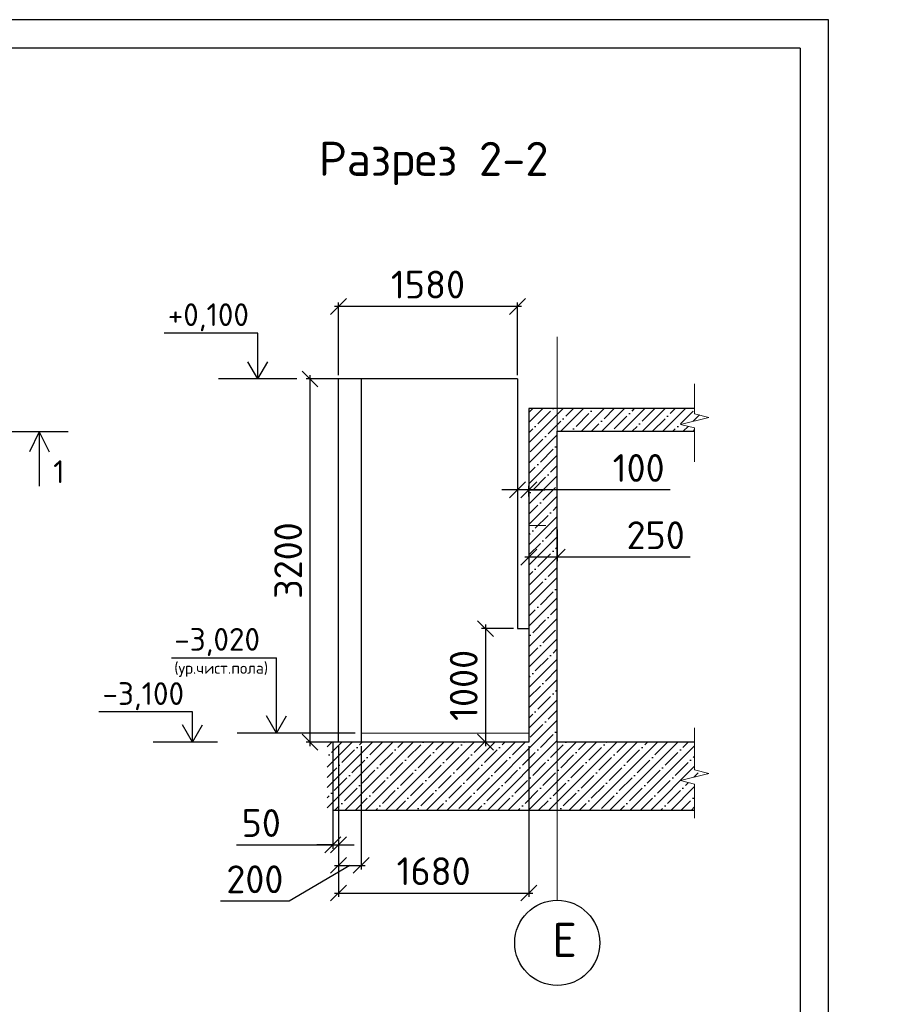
# Model space of a CAD drawing. Header units: millimetres. Extents: x 125896 to 2572636, y -120305 to 130347.
# Tile 6 of 256: x 284662 to 292331, y -95300 to -86623. Entities that reach past the tile are written whole.
import ezdxf

# ---------------------------------------------------------------- set-up
doc = ezdxf.new("R2010")
doc.units = ezdxf.units.MM
doc.linetypes.add('CENTER', pattern=[2, 1.25, -0.25, 0.25, -0.25])
doc.linetypes.add('CENTER2', pattern=[28.575, 19.05, -3.175, 3.175, -3.175])
for name, color, linetype in [('11', 7, 'Continuous'), ('СПДС_Оси', 7, 'Continuous'), ('Столовая - обозначения', 7, 'Continuous')]:
    doc.layers.add(name, color=color, linetype=linetype)
for name, color, linetype, lineweight in [('AF_Stena', 90, 'Continuous', 18), ('Standard', 7, 'Continuous', 25), ('ОСИ', 7, 'CENTER', 15), ('Столовая Двери и окна', 7, 'Continuous', 15), ('ТЕКСТ', 7, 'Continuous', 15)]:
    doc.layers.add(name, color=color, linetype=linetype, lineweight=lineweight)
doc.styles.get("Standard").update_dxf_attribs({"font": 'isocpeur.ttf'})
doc.styles.add('ГОСТ', font='isocpeur.ttf')
doc.dimstyles.new('Осевые', dxfattribs={"dimscale": 0.7, "dimtxt": 450, "dimasz": 400, "dimexe": 100, "dimexo": 100, "dimgap": 100, "dimtad": 1, "dimdec": 0, "dimzin": 0, "dimdsep": 46, "dimtxsty": 'Standard', "dimblk": 'OBLIQUE', "dimcen": 9, "dimdle": 100, "dimazin": 0, "dimtm": 1e-09, "dimtfac": 1, "dimtdec": 0, "dimtofl": 0, "dimtmove": 0, "dimatfit": 3, "dimfxl": 1, "dimtolj": 1, "dimtzin": 0, "dimarcsym": 0})

# ---------------------------------------------------------------- blocks, each defined once
blk = doc.blocks.new('_OBLIQUE')
at = {"color": 0, "linetype": 'ByBlock'}
blk.add_line((-0.5, -0.5), (0.5, 0.5), dxfattribs=at)
blk = doc.blocks.new('*D824')
at = {"layer": 'Defpoints', "color": 0, "linetype": 'ByBlock', "lineweight": 20, "ltscale": 13, "transparency": 16777216}
for p in [(289153.1, -91022.8), (289403.1, -91081.2), (289153.1, -91358.6)]:
    blk.add_point(p, dxfattribs=at)
at = {"layer": 'ОСИ', "color": 0, "linetype": 'ByBlock', "lineweight": -2, "ltscale": 13, "transparency": 16777216}
for p, q in [((289153.1, -91057.8), (289153.1, -91393.6)), ((289403.1, -91116.2), (289403.1, -91393.6)), ((289438.1, -91358.6), (289118.1, -91358.6)), ((290573.8, -91358.6), (289403.1, -91358.6))]:
    blk.add_line(p, q, dxfattribs=at)
at = {"layer": 'ОСИ', "color": 0, "linetype": 'ByBlock', "lineweight": -2, "ltscale": 13, "transparency": 16777216, "xscale": 140, "yscale": 140, "zscale": 140, "rotation": 180}
blk.add_blockref('_OBLIQUE', (289153.1, -91358.6), dxfattribs=at)
at = {"layer": 'ОСИ', "color": 0, "linetype": 'ByBlock', "lineweight": -2, "ltscale": 13, "transparency": 16777216, "xscale": 140, "yscale": 140, "zscale": 140}
blk.add_blockref('_OBLIQUE', (289403.1, -91358.6), dxfattribs=at)
at = {"layer": 'ОСИ', "color": 0, "linetype": 'ByBlock', "ltscale": 13, "transparency": 16777216, "insert": (290271.1, -91166.1), "char_height": 245, "attachment_point": 5}
blk.add_mtext('\\A1;250', dxfattribs=at)
blk = doc.blocks.new('*D825')
at = {"layer": 'Defpoints', "color": 0, "linetype": 'ByBlock', "lineweight": 20, "ltscale": 13, "transparency": 16777216}
for p in [(289053.1, -90736.6), (289053.1, -90765.8), (289153.1, -90860.9)]:
    blk.add_point(p, dxfattribs=at)
at = {"layer": 'ОСИ', "color": 0, "linetype": 'ByBlock', "lineweight": -2, "ltscale": 13, "transparency": 16777216}
for p, q in [((289153.1, -90825.9), (289153.1, -90730.8)), ((289053.1, -90765.8), (288913.1, -90765.8)), ((289153.1, -90765.8), (289053.1, -90765.8)), ((289053.1, -90771.6), (289053.1, -90800.8)), ((289153.1, -90765.8), (289293.1, -90765.8)), ((290399.2, -90765.8), (289153.1, -90765.8))]:
    blk.add_line(p, q, dxfattribs=at)
at = {"layer": 'ОСИ', "color": 0, "linetype": 'ByBlock', "lineweight": -2, "ltscale": 13, "transparency": 16777216, "xscale": 140, "yscale": 140, "zscale": 140}
blk.add_blockref('_OBLIQUE', (289053.1, -90765.8), dxfattribs=at)
at = {"layer": 'ОСИ', "color": 0, "linetype": 'ByBlock', "lineweight": -2, "ltscale": 13, "transparency": 16777216, "xscale": 140, "yscale": 140, "zscale": 140, "rotation": 180}
blk.add_blockref('_OBLIQUE', (289153.1, -90765.8), dxfattribs=at)
at = {"layer": 'ОСИ', "color": 0, "linetype": 'ByBlock', "ltscale": 13, "transparency": 16777216, "insert": (290121, -90573.3), "char_height": 245, "attachment_point": 5}
blk.add_mtext('\\A1;100', dxfattribs=at)
blk = doc.blocks.new('*D826')
at = {"layer": 'Defpoints', "color": 0, "linetype": 'ByBlock', "lineweight": 20, "ltscale": 13, "transparency": 16777216}
for p in [(287473.1, -89149.7), (287473.1, -89789.3), (289053.1, -89789.3)]:
    blk.add_point(p, dxfattribs=at)
at = {"layer": 'ОСИ', "color": 0, "linetype": 'ByBlock', "lineweight": -2, "ltscale": 13, "transparency": 16777216}
for p, q in [((289088.1, -89149.7), (287438.1, -89149.7)), ((287473.1, -89754.3), (287473.1, -89114.7)), ((289053.1, -89754.3), (289053.1, -89114.7))]:
    blk.add_line(p, q, dxfattribs=at)
at = {"layer": 'ОСИ', "color": 0, "linetype": 'ByBlock', "lineweight": -2, "ltscale": 13, "transparency": 16777216, "xscale": 140, "yscale": 140, "zscale": 140, "rotation": 180}
blk.add_blockref('_OBLIQUE', (287473.1, -89149.7), dxfattribs=at)
at = {"layer": 'ОСИ', "color": 0, "linetype": 'ByBlock', "lineweight": -2, "ltscale": 13, "transparency": 16777216, "xscale": 140, "yscale": 140, "zscale": 140}
blk.add_blockref('_OBLIQUE', (289053.1, -89149.7), dxfattribs=at)
at = {"layer": 'ОСИ', "color": 0, "linetype": 'ByBlock', "ltscale": 13, "transparency": 16777216, "insert": (288263.1, -88957.2), "char_height": 245, "attachment_point": 5}
blk.add_mtext('\\A1;1580', dxfattribs=at)
blk = doc.blocks.new('*D833')
at = {"layer": 'Defpoints', "color": 0, "linetype": 'ByBlock', "lineweight": 20, "ltscale": 13, "transparency": 16777216}
for p in [(287641.7, -89789.3), (287222.5, -92989.3), (287635.5, -92989.3)]:
    blk.add_point(p, dxfattribs=at)
at = {"layer": 'ОСИ', "color": 0, "linetype": 'ByBlock', "lineweight": -2, "ltscale": 13, "transparency": 16777216}
for p, q in [((287606.7, -89789.3), (287187.5, -89789.3)), ((287222.5, -89754.3), (287222.5, -93024.3)), ((287600.5, -92989.3), (287187.5, -92989.3))]:
    blk.add_line(p, q, dxfattribs=at)
at = {"layer": 'ОСИ', "color": 0, "linetype": 'ByBlock', "lineweight": -2, "ltscale": 13, "transparency": 16777216, "xscale": 140, "yscale": 140, "zscale": 140}
for p, rotation in [((287222.5, -89789.3), 90), ((287222.5, -92989.3), 270)]:
    blk.add_blockref('_OBLIQUE', p, dxfattribs=dict(at, rotation=rotation))
at = {"layer": 'ОСИ', "color": 0, "linetype": 'ByBlock', "ltscale": 13, "transparency": 16777216, "insert": (287030, -91389.3), "char_height": 245, "attachment_point": 5, "rotation": 90}
blk.add_mtext('\\A1;3200', dxfattribs=at)
blk = doc.blocks.new('*D834')
at = {"layer": 'Defpoints', "color": 0, "linetype": 'ByBlock', "lineweight": 20, "ltscale": 13, "transparency": 16777216}
for p in [(289053.1, -91989.3), (288770.6, -92989.3), (288903.1, -92989.3)]:
    blk.add_point(p, dxfattribs=at)
at = {"layer": 'ОСИ', "color": 0, "linetype": 'ByBlock', "lineweight": -2, "ltscale": 13, "transparency": 16777216}
for p, q in [((288770.6, -91954.3), (288770.6, -93024.3)), ((289018.1, -91989.3), (288735.6, -91989.3)), ((288868.1, -92989.3), (288735.6, -92989.3))]:
    blk.add_line(p, q, dxfattribs=at)
at = {"layer": 'ОСИ', "color": 0, "linetype": 'ByBlock', "lineweight": -2, "ltscale": 13, "transparency": 16777216, "xscale": 140, "yscale": 140, "zscale": 140}
for p, rotation in [((288770.6, -91989.3), 90), ((288770.6, -92989.3), 270)]:
    blk.add_blockref('_OBLIQUE', p, dxfattribs=dict(at, rotation=rotation))
at = {"layer": 'ОСИ', "color": 0, "linetype": 'ByBlock', "ltscale": 13, "transparency": 16777216, "insert": (288578.1, -92489.3), "char_height": 245, "attachment_point": 5, "rotation": 90}
blk.add_mtext('\\A1;1000', dxfattribs=at)
blk = doc.blocks.new('*D837')
at = {"layer": 'Defpoints', "color": 0, "linetype": 'ByBlock', "lineweight": 20, "ltscale": 13, "transparency": 16777216}
for p in [(287423.1, -92989.3), (287473.1, -92989.3), (287473.1, -93894.8)]:
    blk.add_point(p, dxfattribs=at)
at = {"layer": 'ОСИ', "color": 0, "linetype": 'ByBlock', "lineweight": -2, "ltscale": 13, "transparency": 16777216}
for p, q in [((287423.1, -93024.3), (287423.1, -93929.8)), ((287473.1, -93024.3), (287473.1, -93929.8)), ((286575.5, -93894.8), (287423.1, -93894.8)), ((287423.1, -93894.8), (287283.1, -93894.8)), ((287423.1, -93894.8), (287473.1, -93894.8)), ((287473.1, -93894.8), (287613.1, -93894.8))]:
    blk.add_line(p, q, dxfattribs=at)
at = {"layer": 'ОСИ', "color": 0, "linetype": 'ByBlock', "lineweight": -2, "ltscale": 13, "transparency": 16777216, "xscale": 140, "yscale": 140, "zscale": 140}
blk.add_blockref('_OBLIQUE', (287423.1, -93894.8), dxfattribs=at)
at = {"layer": 'ОСИ', "color": 0, "linetype": 'ByBlock', "lineweight": -2, "ltscale": 13, "transparency": 16777216, "xscale": 140, "yscale": 140, "zscale": 140, "rotation": 180}
blk.add_blockref('_OBLIQUE', (287473.1, -93894.8), dxfattribs=at)
at = {"layer": 'ОСИ', "color": 0, "linetype": 'ByBlock', "ltscale": 13, "transparency": 16777216, "insert": (286792.5, -93702.3), "char_height": 245, "attachment_point": 5}
blk.add_mtext('\\A1;50', dxfattribs=at)
blk = doc.blocks.new('*D838')
at = {"layer": 'Defpoints', "color": 0, "linetype": 'ByBlock', "lineweight": 20, "ltscale": 13, "transparency": 16777216}
for p in [(287473.1, -92989.3), (287673.1, -92989.3), (287673.1, -94075.6)]:
    blk.add_point(p, dxfattribs=at)
at = {"layer": 'ОСИ', "color": 0, "linetype": 'ByBlock', "lineweight": -2, "ltscale": 13, "transparency": 16777216}
for p, q in [((287473.1, -93024.3), (287473.1, -94110.6)), ((287673.1, -93024.3), (287673.1, -94110.6)), ((287573.1, -94075.6), (287039.5, -94390.6)), ((287438.1, -94075.6), (287708.1, -94075.6)), ((287039.5, -94390.6), (286434, -94390.6))]:
    blk.add_line(p, q, dxfattribs=at)
at = {"layer": 'ОСИ', "color": 0, "linetype": 'ByBlock', "lineweight": -2, "ltscale": 13, "transparency": 16777216, "xscale": 140, "yscale": 140, "zscale": 140, "rotation": 180}
blk.add_blockref('_OBLIQUE', (287473.1, -94075.6), dxfattribs=at)
at = {"layer": 'ОСИ', "color": 0, "linetype": 'ByBlock', "lineweight": -2, "ltscale": 13, "transparency": 16777216, "xscale": 140, "yscale": 140, "zscale": 140}
blk.add_blockref('_OBLIQUE', (287673.1, -94075.6), dxfattribs=at)
at = {"layer": 'ОСИ', "color": 0, "linetype": 'ByBlock', "ltscale": 13, "transparency": 16777216, "insert": (286736.7, -94198.1), "char_height": 245, "attachment_point": 5}
blk.add_mtext('\\A1;200', dxfattribs=at)
blk = doc.blocks.new('*D839')
at = {"layer": 'Defpoints', "color": 0, "linetype": 'ByBlock', "lineweight": 20, "ltscale": 13, "transparency": 16777216}
for p in [(287473.1, -92989.3), (289153.1, -92989.3), (289153.1, -94319.3)]:
    blk.add_point(p, dxfattribs=at)
at = {"layer": 'ОСИ', "color": 0, "linetype": 'ByBlock', "lineweight": -2, "ltscale": 13, "transparency": 16777216}
for p, q in [((287473.1, -93024.3), (287473.1, -94354.3)), ((289153.1, -93024.3), (289153.1, -94354.3)), ((287438.1, -94319.3), (289188.1, -94319.3))]:
    blk.add_line(p, q, dxfattribs=at)
at = {"layer": 'ОСИ', "color": 0, "linetype": 'ByBlock', "lineweight": -2, "ltscale": 13, "transparency": 16777216, "xscale": 140, "yscale": 140, "zscale": 140, "rotation": 180}
blk.add_blockref('_OBLIQUE', (287473.1, -94319.3), dxfattribs=at)
at = {"layer": 'ОСИ', "color": 0, "linetype": 'ByBlock', "lineweight": -2, "ltscale": 13, "transparency": 16777216, "xscale": 140, "yscale": 140, "zscale": 140}
blk.add_blockref('_OBLIQUE', (289153.1, -94319.3), dxfattribs=at)
at = {"layer": 'ОСИ', "color": 0, "linetype": 'ByBlock', "ltscale": 13, "transparency": 16777216, "insert": (288313.1, -94126.8), "char_height": 245, "attachment_point": 5}
blk.add_mtext('\\A1;1680', dxfattribs=at)

msp = doc.modelspace()

# ---------------------------------------------------------------- hatches: boundary and pattern name
at = {"layer": 'Столовая Двери и окна', "lineweight": 25, "transparency": 33554648}
h = msp.add_hatch(dxfattribs=at)
h.set_pattern_fill('ANSI35', color=256, scale=20)
h.paths.add_polyline_path([(290489.4, -93328.5), (290739.4, -93266), (290614.4, -93234.7), (290614.4, -93207.2), (290614.4, -92989.3), (289403.1, -92989.3), (289403.1, -90249.3), (290614.4, -90249.3), (290614.4, -90248.5), (290614.4, -90221), (290489.4, -90189.7), (290739.4, -90127.2), (290614.4, -90096), (290614.4, -90068.5), (290614.4, -90049.3), (289153.1, -90049.3), (289153.1, -90249.3), (289153.1, -92989.3), (288903.1, -92989.3), (287373.1, -92989.3), (287373.1, -93589.3), (290614.4, -93589.3), (290614.4, -93387.2), (290614.4, -93359.7)])

# ---------------------------------------------------------------- linework, layer by layer
at = {"color": 0, "linetype": 'Continuous', "lineweight": 30, "transparency": 33554687}
for p, q in [((287473.1, -92989.3), (287473.1, -89789.3)), ((289053.1, -89789.3), (287473.1, -89789.3)), ((287673.1, -89789.3), (287673.1, -92989.3)), ((289053.1, -89789.3), (289053.1, -91989.3)), ((289153.1, -90249.3), (289153.1, -92989.3)), ((289403.1, -92989.3), (289403.1, -90249.3)), ((289053.1, -91989.3), (289153.1, -91989.3)), ((287423.1, -92989.3), (287423.1, -93589.3)), ((288903.1, -92989.3), (287423.1, -92989.3))]:
    msp.add_line(p, q, dxfattribs=at)
for points in [[(286762.9, -89789.3), (286762.9, -89489.3)], [(287105.1, -89789.3), (286414.8, -89789.3)], [(286927.5, -92909.3), (286927.5, -92748.5)], [(286187.1, -92989.3), (286187.1, -92828.5)], [(287620.4, -92909.3), (286579.5, -92909.3)], [(286407, -92989.3), (285839, -92989.3)]]:
    msp.add_lwpolyline(points)
at = {"layer": '11'}
for p, q in [((291796.4, -86622.8), (270851.3, -86622.8)), ((291796.4, -116322.8), (291796.4, -86622.8))]:
    msp.add_line(p, q, dxfattribs=at)
at = {"layer": '11', "lineweight": 30}
for q in [(273046.4, -86872.9), (291546.4, -116072.8)]:
    msp.add_line((291546.4, -86872.9), q, dxfattribs=at)
at = {"layer": 'AF_Stena', "color": 18, "lineweight": 20, "true_color": 0x000000}
for points in [[(290614.4, -93207.2), (290614.4, -92862.9)], [(290739.4, -93266), (290489.4, -93328.5)], [(290614.4, -93207.2), (290614.4, -93234.7)], [(290614.4, -93234.7), (290739.4, -93266)], [(290489.4, -93328.5), (290614.4, -93359.7)], [(290614.4, -93359.7), (290614.4, -93387.2)], [(290614.4, -93387.2), (290614.4, -93659.3)]]:
    msp.add_lwpolyline(points, dxfattribs=at)
at = {"layer": 'Standard', "linetype": 'Continuous', "lineweight": 30, "transparency": 33554687}
for p, q in [((289153.1, -90049.3), (289153.1, -90249.3)), ((290614.4, -90049.3), (289153.1, -90049.3)), ((289403.1, -90249.3), (290614.4, -90249.3)), ((289153.1, -92989.3), (288903.1, -92989.3)), ((290614.4, -92989.3), (289403.1, -92989.3)), ((287423.1, -93589.3), (290614.4, -93589.3))]:
    msp.add_line(p, q, dxfattribs=at)
at = {"layer": 'ОСИ', "color": 16, "linetype": 'CENTER2', "lineweight": 15, "ltscale": 0.2, "transparency": 33554687}
msp.add_line((289403.1, -94383.6), (289403.1, -89418.4), dxfattribs=at)
at = {"layer": 'ОСИ', "linetype": 'ByBlock', "ltscale": 13}
for points in [[(290614.4, -90068.5), (290614.4, -89832.5)], [(290614.4, -90068.5), (290614.4, -90096)], [(290739.4, -90127.2), (290489.4, -90189.7)], [(290614.4, -90096), (290739.4, -90127.2)], [(290489.4, -90189.7), (290614.4, -90221)], [(290614.4, -90221), (290614.4, -90248.5)], [(290614.4, -90248.5), (290614.4, -90520.5)]]:
    msp.add_lwpolyline(points, dxfattribs=at)
at = {"layer": 'СПДС_Оси', "linetype": 'Continuous', "lineweight": 25, "ltscale": 150}
msp.add_circle((289403.1, -94758.6), 375, dxfattribs=at)
at = {"layer": 'Столовая Двери и окна', "color": 18, "lineweight": 25, "true_color": 0x000000}
for p, q in [((286762.9, -89384.7), (285935.5, -89384.7)), ((286762.9, -89789.3), (286762.9, -89384.7)), ((286762.9, -89789.3), (286675.1, -89638.4)), ((286762.9, -89789.3), (286850.6, -89638.4)), ((286002.7, -92245.8), (286927.5, -92245.8)), ((286927.5, -92909.3), (286927.5, -92245.8)), ((286187.1, -92723.9), (285359.7, -92723.9)), ((286187.1, -92989.3), (286187.1, -92723.9)), ((286927.5, -92909.3), (286839.7, -92758.4)), ((286927.5, -92909.3), (287015.3, -92758.4)), ((286187.1, -92989.3), (286099.3, -92838.4)), ((286187.1, -92989.3), (286274.8, -92838.4))]:
    msp.add_line(p, q, dxfattribs=at)
at = {"layer": 'Столовая Двери и окна', "color": 18, "lineweight": 30, "true_color": 0x000000}
for p, q in [((285091.5, -90254.8), (284453, -90254.8)), ((284835.7, -90254.8), (284747.7, -90430)), ((284835.7, -90254.8), (284835.7, -90733.3)), ((284835.7, -90254.8), (284923.7, -90430))]:
    msp.add_line(p, q, dxfattribs=at)
at = {"layer": 'Столовая Двери и окна', "color": 18, "lineweight": 20, "true_color": 0x000000}
for p, q in [((289153.1, -91081.7), (289303.1, -91081.7)), ((287673.1, -92909.3), (289153.1, -92909.3))]:
    msp.add_line(p, q, dxfattribs=at)

# ---------------------------------------------------------------- texts
at = {"insert": (226281.3, -87218.1), "char_height": 250, "attachment_point": 1, "style": 'ГОСТ'}
msp.add_mtext_dynamic_manual_height_columns('\\A1;\\pi9384.38;{\\H1.5152x;\\P\\pi1250;Общие указания\\P\\pi250;}1.^IРабочая документация разработана в соответствии с заданием на проектирование, требованиями действующих технических регламентов, стандартов, сводов правил и других документов, содержащих установленные требования.\\P2.^IРабочая документация выполнена в соответствии со следующими нормативными и техническими документами:\\P-^IСП 20.13330.2016 "Нагрузки и Воздействия";\\P-^IСП 63.13330.2012 "Бетонные и железобетонные конструкции. Основные положения";\\P-^IСП 22.13330.2016 "Основания зданий и сооружений";\\P-^IСП 45.13330.2012 "Земляные сооружения, основания и фундаменты".\\P3.   За относительную отметку 0,000 принята отметка чистого пола первого этажа.\\P4.^IПеречень видов работ, для которых необходимо составлять акты освидетельствования скрытых работ:\\P-^Iармирование конструкций;\\P-^Iосвидетельствование опалубки перед бетонированием;\\P-^Iвыполнение сварочных работ;\\P-^Iотбор контрольных проб бетона;\\P-^Iсоответствие законченных железобетонных конструкций проекту с отображением качества работ;\\P-^Iустройство монолитных конструкций, выполняемых в зимнее время;  \\P\\pi0;  -    устройство гидроизоляции;\\P\\pi250;-^Iуплотнение грунтов и обратную засыпку.\\PЗапрещается выполнение последующих работ при отсутствии актов освидетельствования предшествующих скрытых работ во всех случаях.\\P\\pi0;        5. Проект рассчитан на производство работ в период положительных температур. В случае выполнения работ при отрицательных температурах необходимо выполнять требования СНиП часть 3 по производству работ и ППР.\\P        6. При минимальной температуре воздуха до минус 15°С допускается: выдерживание бетона в конструкции методом термоса, при предварительном разогреве бетонной смеси, форсированный электроразогрев бетона в конструкции с повторным уплотнением.\\P\\pi250;При минимальной температуре воздуха до минус 25°С допускается: обогрев бетона в греющей опалубке с помощью низкотемпературных электронагревателей, электродный сквозной прогрев бетона, электрообогрев с помощью греющего провода.\\P\\pi0;7. При отрицательной температуре воздуха уплотнение грунта обратной засыпки в траншеях должно \\Pосуществляться до достижения коэффициента уплотнения 0,98. \\PВремя уплотнения грунта в зависимости от температуры воздуха: \\P\\pi250;-^Iпри t{\\H0.7x;\\So^ ;}-5, 90-120 минут; при t{\\H0.7x;\\So^ ;\\H1.42857x;-10, 60-90 минут; }при t{\\H0.7x;\\So^ ;\\H1.42857x;-20, 40-60 минут; }при t{\\H0.7x;\\So^ ;\\H1.42857x;-30, 20-30 минут;\\P\\pi0;Работы по выполнению насыпей и обратных засыпок при отрицательных температурах должны производить с учетом следующих требований:\\P\\pi250;-^Iподготовку поверхности (основания) насыпи и обратных засыпок следует выполнять с полным удалением снега, льда, промерзшего слоя слабого и пучинистого грунта на всю его глубину;\\P-^Iотсыпку в насыпь и обратные засыпки грунтов необходимо производить при их природной влажности и в талом состоянии с содержанием комьев мерзлого грунта, не превышающим требований, приведенных в приложении М СП 45.13330.2017. Свод правил. Земляные сооружения, основания и фундаменты., и, как правило, на не промерзшие ранее отсыпанные и уплотненные слои. В отдельных случаях при согласовании с автором проекта допускается грунты отсыпать на непучинистые грунты, промерзшие на глубину не более 15 см;\\P-^Iпри пониженной влажности отсыпанных грунтов для их уплотнения следует применять более тяжелое грунтоуплотняющее оборудование; \\P-^Iработы по отсыпке и уплотнению каждого слоя должны выполнять в течение одной рабочей смены; - при выполнении насыпей из глинистых грунтов при обильном снеговыпадении все работы должны быть прекращены; - перерывы в работах по выполнению насыпей и обратных засыпок допускаются только при условиях, что за время перерыва глубина промерзания ранее уплотненных пучинистых грунтов не превысит 15 см или на время перерыва ранее уплотненные грунты утепляются специальными средствами (например, маловлажным рыхлым грунтом, который в последующем удаляется); - все работы по отсыпке грунтов и их уплотнению выполняют с повышенной интенсивностью.}', width=20474.372, gutter_width=5800, heights=[24436.9], dxfattribs=at)
at = {"layer": 'СПДС_Оси', "linetype": 'Continuous', "lineweight": 25, "ltscale": 150, "insert": (289358.5, -94581.8), "char_height": 300, "width": 350.003, "attachment_point": 1}
msp.add_mtext('Е', dxfattribs=at)
at = {"layer": 'Столовая - обозначения', "lineweight": 25}
for s, height, p in [('+0,100', 200, (285968.6, -89322.5)), ('-3,020', 200, (286025.9, -92183.7)), ('(ур.чист.пола)', 100, (286025.9, -92387.2)), ('-3,100', 200, (285392.8, -92661.7))]:
    msp.add_text(s, height=height, dxfattribs=at).set_placement(p)
at = {"layer": 'Столовая Двери и окна', "color": 18, "true_color": 0x000000}
msp.add_text('1', height=200, dxfattribs=at).set_placement((284958.2, -90706.2))
at = {"layer": 'ТЕКСТ', "lineweight": 25}
msp.add_text('Разрез 2-2', height=300, dxfattribs=at).set_placement((287300.1, -87999.1))

# ---------------------------------------------------------------- dimensions: what is measured, and where the dimension line sits
at = {"layer": 'ОСИ', "linetype": 'ByBlock', "ltscale": 13}
for base, p1, p2, picture, middle in [((287473.1, -89149.7), (289053.1, -89789.3), (287473.1, -89789.3), '*D826', (288263.1, -88957.2)), ((289153.1, -94319.3), (287473.1, -92989.3), (289153.1, -92989.3), '*D839', (288313.1, -94126.8))]:
    dim = msp.add_linear_dim(base=base, p1=p1, p2=p2, dimstyle='Осевые', override={"dimtxt": 350, "dimasz": 200, "dimexe": 50, "dimexo": 50, "dimdle": 50, "dimtmove": 1}, dxfattribs=at)
    dim.commit()
    dim.dimension.update_dxf_attribs({"geometry": picture, "text_midpoint": middle})
for base, p1, p2, picture, middle in [((287222.5, -92989.3), (287641.7, -89789.3), (287635.5, -92989.3), '*D833', (287030, -91389.3)), ((288770.6, -92989.3), (289053.1, -91989.3), (288903.1, -92989.3), '*D834', (288578.1, -92489.3))]:
    dim = msp.add_linear_dim(base=base, p1=p1, p2=p2, angle=90, dimstyle='Осевые', override={"dimtxt": 350, "dimasz": 200, "dimexe": 50, "dimexo": 50, "dimdle": 50, "dimtmove": 1}, dxfattribs=at)
    dim.commit()
    dim.dimension.update_dxf_attribs({"geometry": picture, "text_midpoint": middle})
for base, p1, p2, picture, middle in [((289053.1, -90765.8), (289153.1, -90860.9), (289053.1, -90736.6), '*D825', (290121, -90731)), ((289153.1, -91358.6), (289403.1, -91081.2), (289153.1, -91022.8), '*D824', (290271.1, -91398.6)), ((287673.1, -94075.6), (287473.1, -92989.3), (287673.1, -92989.3), '*D838', (286969.5, -94390.6)), ((287473.1, -93894.8), (287423.1, -92989.3), (287473.1, -92989.3), '*D837', (286792.5, -94002.8))]:
    dim = msp.add_linear_dim(base=base, p1=p1, p2=p2, dimstyle='Осевые', override={"dimtxt": 350, "dimasz": 200, "dimexe": 50, "dimexo": 50, "dimdle": 50, "dimtmove": 1}, dxfattribs=at)
    dim.commit()
    dim.dimension.update_dxf_attribs({"geometry": picture, "text_midpoint": middle, "dimtype": 160})

doc.saveas('drawing.dxf')
